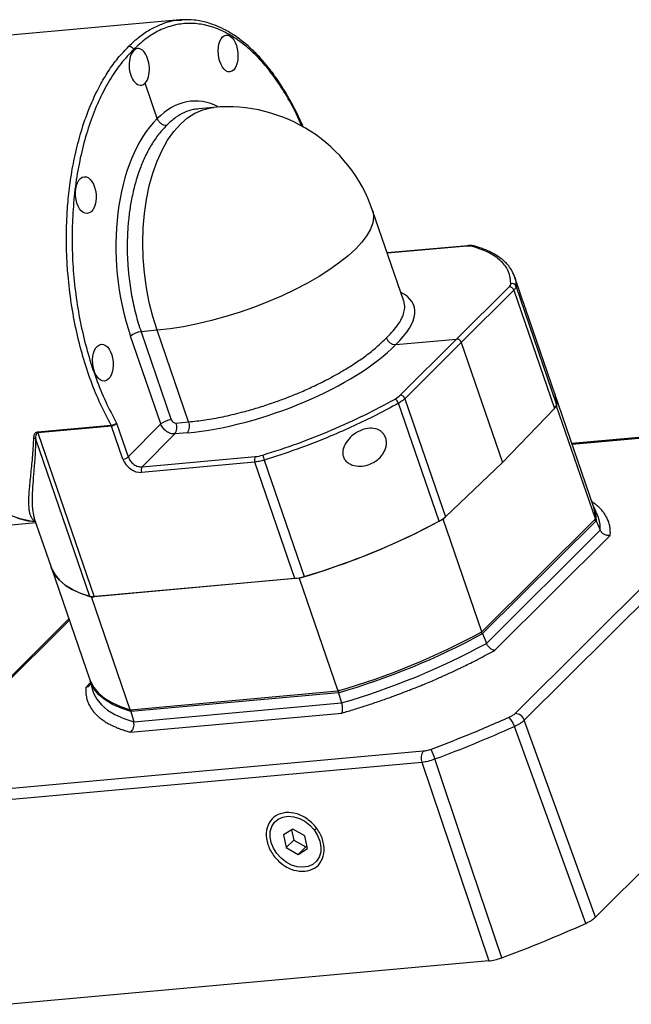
# Model space of a CAD drawing. Header units: millimetres. Extents: x 0 to 1135, y 0 to 802.
# Tile 14 of 17: x 958 to 1032, y 154 to 274. Entities that reach past the tile are written whole.
import ezdxf

# ---------------------------------------------------------------- set-up
doc = ezdxf.new("R2010")
doc.units = ezdxf.units.MM

msp = doc.modelspace()

# ---------------------------------------------------------------- linework, layer by layer
at = {"color": 0, "linetype": 'Continuous', "lineweight": 25}
for p, q in [((977.3098, 273.9315), (955.7584, 271.9779)), ((977.5, 273.9294), (977.3098, 273.9314)), ((971.6952, 270.2047), (971.657, 270.3156)), ((974.5571, 261.8845), (973.0689, 266.211)), ((981.4002, 263.2572), (979.612, 263.0951)), ((1004.6236, 239.6343), (1000.8233, 250.6826)), ((1012.4356, 246.3825), (1002.6089, 245.4917)), ((1012.3321, 246.3322), (1002.6225, 245.452)), ((1013.3295, 246.3233), (1013.3121, 246.3287)), ((1018.6693, 241.0737), (1018.0979, 242.7347)), ((1011.0738, 234.9943), (1017.4815, 241.3561)), ((1018.0538, 240.9523), (1011.6441, 234.5886)), ((1018.0538, 240.9523), (1023.0132, 226.5341)), ((1023.2758, 227.0299), (1018.3212, 241.4339)), ((1023.0601, 228.3085), (1019.5207, 238.5984)), ((974.5281, 236.0607), (972.569, 235.8832)), ((972.569, 235.8832), (976.2612, 225.1493)), ((978.3729, 224.8832), (974.5281, 236.0607)), ((974.977, 224.6269), (971.2848, 235.3608)), ((1003.64, 234.3204), (1011.0738, 234.9943)), ((1004.1843, 228.1238), (1011.0738, 234.9943)), ((1011.6441, 234.5886), (1004.7526, 227.716)), ((1011.6441, 234.5886), (1016.6812, 219.9449)), ((1027.7919, 214.5524), (1023.0601, 228.3085)), ((1008.9309, 212.7551), (1003.9763, 227.1591)), ((1004.7526, 227.716), (1009.712, 213.2979)), ((1016.6812, 219.9449), (1023.0132, 226.5341)), ((1023.2725, 226.8039), (1023.1011, 226.6334)), ((1028.0042, 213.0478), (1023.2725, 226.8039)), ((969.5806, 224.7441), (971.0033, 220.6079)), ((976.8315, 224.7435), (978.3729, 224.8832)), ((959.9405, 223.6575), (968.9315, 224.4725)), ((968.9779, 224.3669), (959.987, 223.5519)), ((959.987, 223.5519), (966.8667, 203.5511)), ((970.3612, 220.3467), (968.9784, 224.3669)), ((971.0033, 220.6079), (974.977, 224.6269)), ((978.2293, 223.5492), (976.6879, 223.4095)), ((1046.8063, 224.1977), (1025.1494, 222.2346)), ((1025.1791, 222.1483), (1046.5913, 224.0893)), ((966.3171, 203.5815), (959.7147, 222.7758)), ((976.6879, 223.4095), (972.7143, 219.3905)), ((986.4435, 219.9745), (972.6425, 218.7235)), ((972.7143, 219.3905), (986.5153, 220.6415)), ((991.3299, 205.7686), (986.4435, 219.9745)), ((987.5962, 220.2121), (992.484, 206.0023)), ((1016.6812, 219.9449), (1009.712, 213.2979)), ((1049.8737, 220.8063), (1018.1964, 189.2837)), ((1019.3295, 188.4937), (1051.0068, 220.0162)), ((1028.2532, 213.519), (1027.808, 214.5045)), ((959.5096, 213.228), (961.5947, 207.166)), ((959.5234, 213.233), (959.5308, 213.1969)), ((959.6714, 212.7576), (959.5434, 212.8029)), ((1009.598, 213.1962), (1009.4267, 213.0257)), ((1014.1584, 199.2696), (1009.4267, 213.0257)), ((1014.1584, 199.2696), (1028.0042, 213.0478)), ((1028.0805, 212.8259), (1014.2347, 199.0478)), ((1028.2892, 213.4369), (1028.2532, 213.519)), ((953.6099, 212.0392), (959.7277, 212.5938)), ((1014.7275, 197.8568), (1028.5997, 211.6612)), ((1015.727, 197.0111), (1029.8222, 211.0375)), ((961.5947, 207.166), (966.3265, 193.4099)), ((991.8578, 205.8165), (966.5315, 203.5207)), ((991.3299, 205.7686), (966.8667, 203.5511)), ((991.8578, 205.8165), (996.5895, 192.0604)), ((971.2632, 189.7646), (966.5315, 203.5207)), ((963.7682, 200.8474), (945.3709, 182.5399)), ((945.771, 182.7185), (963.8244, 200.6838)), ((1059.9169, 196.1902), (1028.0228, 164.4519)), ((966.413, 193.075), (965.8225, 192.4874)), ((966.3432, 193.3622), (966.5985, 192.3114)), ((966.5985, 192.3114), (966.6285, 192.1957)), ((971.2632, 189.7646), (996.5895, 192.0604)), ((996.6659, 191.8385), (971.3395, 189.5427)), ((971.6701, 188.3007), (997.0448, 190.6008)), ((971.2898, 187.0192), (997.0723, 189.3563)), ((1028.0228, 164.4519), (1019.3295, 188.4937)), ((1006.9966, 184.688), (949.0534, 179.4356)), ((948.8946, 178.1154), (1006.8378, 183.3678)), ((1006.8378, 183.3678), (1014.9842, 159.1016)), ((991.0788, 175.1901), (989.9445, 174.4801)), ((989.9445, 174.4801), (990.2804, 172.9389)), ((990.9228, 175.0924), (991.194, 173.8481)), ((992.549, 174.3589), (991.0788, 175.1901)), ((992.885, 172.8177), (992.549, 174.3589)), ((993.7069, 175.0836), (993.9288, 175.2562)), ((990.2804, 172.9389), (991.194, 173.8481)), ((991.194, 173.8481), (992.6643, 173.0169)), ((991.7507, 172.1077), (992.6643, 173.0169)), ((992.6643, 173.0169), (992.8203, 173.1145)), ((989.1226, 172.2142), (989.0859, 172.2225)), ((990.2804, 172.9389), (991.7507, 172.1077)), ((991.7507, 172.1077), (992.885, 172.8177)), ((1014.9842, 159.1016), (956.6444, 153.8133))]:
    msp.add_line(p, q, dxfattribs=at)
at = {"color": 0, "linetype": 'Continuous', "lineweight": 25, "flags": 128}
for points in [[(974.5281, 236.0607), (974.0083, 237.7328), (973.576, 239.4709), (973.2353, 241.2582), (972.9896, 243.0775), (972.8412, 244.9114), (972.7915, 246.7421), (972.841, 248.552), (972.9893, 250.3236), (973.2348, 252.04), (973.5753, 253.6846), (974.0075, 255.2416), (974.5271, 256.6959), (975.1293, 258.0336), (975.8081, 259.2417), (976.5571, 260.3087), (977.3691, 261.2242), (978.2361, 261.9795), (979.15, 262.5672), (980.1018, 262.9818), (981.0824, 263.2191), (981.4002, 263.2572)], [(1000.8233, 250.6826), (1000.8776, 250.4997), (1000.9471, 249.854), (1000.8446, 249.1574), (1000.5712, 248.4169), (1000.1294, 247.6394), (999.5236, 246.8325), (998.7596, 246.0039), (997.8446, 245.1617), (996.7876, 244.3139), (995.5987, 243.4687), (994.2894, 242.6342), (992.8722, 241.8185), (991.3609, 241.0294), (989.7699, 240.2746), (988.1146, 239.5613), (986.411, 238.8963), (984.6754, 238.2861), (982.9246, 237.7366), (981.1754, 237.253), (979.4446, 236.84), (977.749, 236.5016), (976.1049, 236.241), (974.5281, 236.0607)], [(959.6884, 212.7081), (959.0871, 212.7715), (957.8037, 213.0404), (956.5243, 213.49), (955.2567, 214.1175), (954.0087, 214.919), (952.7881, 215.8897), (951.6024, 217.0236), (950.4588, 218.3135), (949.3645, 219.7517), (948.3261, 221.3292), (947.3501, 223.0362), (946.4426, 224.8624), (945.609, 226.7964), (944.8545, 228.8262)], [(1023.2758, 227.0299), (1023.1912, 227.8303), (1023.0601, 228.3085)], [(1023.0601, 228.3085), (1023.2206, 227.6724), (1023.2725, 226.8039)], [(1028.0042, 213.0478), (1027.9523, 213.9163), (1027.7919, 214.5524)], [(1027.8283, 214.4409), (1028.0286, 213.6944), (1028.0805, 212.8259)], [(957.4955, 213.132), (958.7494, 212.8246), (959.6884, 212.7081)], [(959.5434, 212.8029), (959.6248, 212.7993), (959.659, 212.7936)], [(1028.0805, 212.8259), (1028.3713, 212.1737), (1028.5997, 211.6612)], [(961.5947, 207.166), (961.6849, 206.9293), (962.0766, 206.2115), (962.625, 205.5535), (963.3273, 204.9585), (964.1798, 204.4298), (965.1781, 203.97), (966.3171, 203.5815)], [(966.5315, 203.5207), (965.3217, 203.9141), (964.2641, 204.3853), (963.3645, 204.9318), (962.6281, 205.5504), (962.0589, 206.2376), (961.6603, 206.9896), (961.5947, 207.166)], [(1014.2347, 199.0478), (1014.5107, 198.3808), (1014.7275, 197.8568)], [(966.3265, 193.4099), (966.392, 193.2335), (966.7906, 192.4815), (967.3598, 191.7943), (968.0962, 191.1757), (968.9958, 190.6293), (970.0534, 190.158), (971.2632, 189.7646)], [(971.3395, 189.5427), (970.1298, 189.9361), (969.0721, 190.4074), (968.1726, 190.9538), (967.4361, 191.5724), (966.867, 192.2596), (966.4683, 193.0116), (966.3663, 193.2996)], [(966.6285, 192.1957), (966.7643, 191.7909), (967.1648, 191.0337), (967.7374, 190.3418), (968.4789, 189.7193), (969.3851, 189.1696), (970.4509, 188.6958), (971.6701, 188.3007)], [(996.6659, 191.8385), (996.8781, 191.1454), (997.0448, 190.6008)], [(971.3395, 189.5427), (971.5246, 188.8472), (971.6701, 188.3007)], [(1026.8236, 163.6878), (1021.9386, 177.1798), (1018.1207, 187.7252)], [(1016.5691, 159.48), (1012.013, 173.0711), (1008.4329, 183.7499)], [(989.1226, 172.2142), (988.7112, 172.8661), (988.4354, 173.5572), (988.3089, 174.2529), (988.3382, 174.9183), (988.5217, 175.5201), (988.8504, 176.028), (989.3076, 176.4167), (989.8705, 176.6665), (990.5108, 176.7651), (991.1964, 176.7074), (991.893, 176.4963), (992.5656, 176.1424), (993.1805, 175.6635), (993.7069, 175.0836)], [(993.7069, 175.0836), (994.1183, 174.4318), (994.3941, 173.7407), (994.5206, 173.045), (994.4913, 172.3795), (994.3077, 171.7778), (993.9791, 171.2698), (993.5219, 170.8812), (992.959, 170.6313), (992.3187, 170.5328), (991.6331, 170.5905), (990.9365, 170.8016), (990.2639, 171.1554), (989.649, 171.6343), (989.1226, 172.2142)]]:
    msp.add_lwpolyline(points, dxfattribs=at)
at = {"color": 0, "linetype": 'Continuous', "lineweight": 25}
for centre, radius, start, end in [((983.0929, 244.5838), 18.75, 18.98187, 95.17957), ((1012.4532, 246.2147), 0.1688, 96.903954, 135.877757), ((1013.2097, 245.9569), 0.3857, 74.600892, 118.519525), ((1017.8472, 241.2548), 0.5067, 20.695539, 107.309491), ((1017.4996, 240.7744), 0.582, 17.797668, 91.780111), ((972.7871, 233.5071), 2.386, 95.243948, 129.023428), ((1003.1336, 226.9091), 0.8791, 16.518707, 60.658767), ((1004.1811, 227.5195), 0.6043, 18.9757, 89.694741), ((1022.5067, 227.1198), 0.7744, 310.85452, 353.330992), ((976.4793, 222.7733), 2.386, 95.243948, 129.023428), ((975.506, 224.2114), 1.4283, 325.842601, 21.869683), ((977.0473, 224.3512), 1.4283, 325.842601, 21.869683), ((959.3595, 223.3389), 0.6626, 18.748766, 28.741632), ((968.3505, 224.1539), 0.6626, 18.748767, 28.741605), ((968.351, 224.1526), 0.6629, 18.862147, 28.855924), ((959.3549, 222.3997), 0.5205, 46.271445, 74.960513), ((970.2522, 221.5347), 1.193, 275.243947, 309.023428), ((987.1063, 220.2405), 0.7142, 145.8426, 201.869683), ((990.2407, 221.2205), 2.8302, 187.883682, 200.873858), ((973.3053, 218.9895), 0.7142, 145.8426, 201.869683), ((967.192, 290.9391), 88.6243, 286.159878, 298.460864), ((967.1242, 291.1742), 88.8671, 286.580811, 298.06294), ((1007.2319, 216.0335), 3.6925, 297.396063, 312.195917), ((1024.5783, 211.8729), 4.027, 356.986566, 22.85273), ((990.7319, 211.6874), 5.9489, 275.769522, 287.128591), ((966.676, 205.0879), 1.5486, 256.596091, 277.072357), ((971.9237, 277.1831), 88.6243, 286.159878, 298.460864), ((972.0001, 276.9612), 88.6243, 286.159878, 298.460864), ((972.3214, 276.026), 88.9309, 286.141302, 298.47944), ((1015.6227, 186.9876), 2.6047, 16.450624, 44.791678), ((1018.213, 188.0999), 1.184, 19.426683, 90.799619), ((953.2061, 332.1295), 158.3241, 290.41522, 294.205522), ((1008.1492, 183.8797), 1.4078, 144.95691, 201.322086), ((1000.2169, 181.0594), 8.6453, 18.132183, 26.502797), ((960.9439, 309.6373), 160.1292, 290.326956, 294.293786)]:
    msp.add_arc(centre, radius, start, end, dxfattribs=at)
for centre, major_axis, ratio in [((983.1885, 269.8351), (-0.2219, 2.2391), 0.53079005), ((965.8272, 252.5586), (-0.1835, 2.2426), 0.5574821), ((967.918, 232.1047), (-0.1835, 2.2426), 0.5574821)]:
    msp.add_ellipse(centre, major_axis=major_axis, ratio=ratio, dxfattribs=at)
for centre, major_axis, ratio, start_param, end_param in [((972.3821, 268.2078), (-0.2219, 2.2391), 0.53079005, 3.56120359, 6.70279625), ((972.3821, 268.2078), (-0.1835, 2.2426), 0.5574821, 0.42893803, 3.57053069), ((980.5786, 244.3486), (-1.948, 19.6542), 0.53079005, 5.95842183, 6.70191258), ((980.5945, 244.3645), (-1.611, 19.6847), 0.5574821, 0.4298217, 1.99973436), ((1011.4078, 245.454), (1.8982, 0.6303), 0.33183184, 0.45048445, 0.95584498), ((1015.7868, 241.1817), (1.8982, 0.6303), 0.33183184, 5.69441388, 6.17245955), ((987.1297, 232.8169), (18.7445, 6.2247), 0.33183184, 5.66911761, 6.60467351), ((987.1457, 232.8328), (18.6059, 6.6276), 0.35852294, 4.08998797, 5.65990063), ((1011.2263, 234.5505), (-0.3527, 0.3544), 0.76504378, 4.14733638, 5.71767586), ((1002.5374, 227.997), (1.8841, 0.6711), 0.35852294, 5.15655869, 5.63460436), ((976.679, 225.1873), (-0.3526, 0.3545), 0.76487632, 1.0058727, 2.57636444), ((972.0324, 220.4988), (-1.4104, 1.418), 0.76487631, 1.00587271, 2.57636445), ((987.4182, 221.5816), (1.8841, 0.6711), 0.35852294, 4.08998795, 4.59534848)]:
    msp.add_ellipse(centre, major_axis=major_axis, ratio=ratio, start_param=start_param, end_param=end_param, dxfattribs=at)
for points, knots in [([(992.3512, 260.886), (992.2317, 261.1603), (991.7911, 262.1725), (990.9486, 263.8411), (989.8013, 265.7994), (988.6181, 267.5079), (987.4464, 268.9536), (986.2434, 270.2228), (985.1516, 271.1821), (984.1209, 271.9436), (983.1473, 272.5595), (981.9717, 273.1566), (980.5896, 273.6533), (979.0684, 273.9768), (978.0226, 273.9452), (977.5, 273.9294)], [0, 0, 0, 0, 0.03329062, 0.12283511, 0.21494333, 0.30526404, 0.38458266, 0.46128168, 0.54814901, 0.59751378, 0.65770447, 0.72917125, 0.81194023, 0.90601476, 1, 1, 1, 1]), ([(971.0866, 270.7215), (971.5256, 271.1378), (972.386, 271.9536), (973.7424, 272.8426), (975.2977, 273.5439), (976.5504, 273.9223), (977.3607, 273.9125), (977.4955, 273.9109)], [0, 0, 0, 0, 0.22526332, 0.44137451, 0.64833272, 0.94149575, 1, 1, 1, 1]), ([(992.186, 260.9645), (991.9736, 261.4563), (991.3627, 262.8711), (990.1921, 264.9572), (988.7078, 267.1983), (987.1095, 269.1291), (985.4278, 270.738), (983.682, 272.0001), (981.8959, 272.9), (980.0925, 273.4256), (978.2959, 273.5695), (976.5287, 273.3322), (974.8171, 272.7083), (973.1727, 271.7371), (972.1623, 270.7894), (971.657, 270.3156)], [0, 0, 0, 0, 0.04251744, 0.1223015, 0.20208636, 0.28187226, 0.36165939, 0.44144787, 0.52123773, 0.60102895, 0.68082144, 0.76061504, 0.84040951, 0.9202046, 1, 1, 1, 1]), ([(968.9314, 224.4725), (968.487, 225.314), (967.5946, 227.0038), (966.4454, 229.8313), (965.4509, 232.8473), (964.641, 236.0401), (964.0272, 239.3649), (963.7138, 242.0168), (963.571, 243.927), (963.5098, 245.0801), (963.4738, 246.2349), (963.463, 247.3898), (963.4778, 248.5429), (963.5333, 250.1173), (963.68, 252.1836), (964.0016, 254.782), (964.5115, 257.5336), (965.2473, 260.3786), (966.2454, 263.2388), (967.3805, 265.6833), (968.5768, 267.6979), (969.7547, 269.3363), (970.6365, 270.2534), (971.0866, 270.7215)], [0, 0, 0, 0, 0.06078387, 0.1220548, 0.18381302, 0.24605872, 0.30879212, 0.37201342, 0.39320624, 0.41445339, 0.43575486, 0.45711067, 0.47852082, 0.49998532, 0.54530939, 0.595541, 0.65067922, 0.71072298, 0.77567112, 0.84552236, 0.89483397, 0.94632658, 1, 1, 1, 1]), ([(971.0866, 270.7215), (971.1411, 270.7203), (971.2251, 270.7186), (971.3413, 270.6722), (971.4515, 270.607), (971.548, 270.5141), (971.6206, 270.4062), (971.6448, 270.3459), (971.657, 270.3156)], [0, 0, 0, 0, 0.2392354, 0.36801385, 0.49952987, 0.73884875, 0.86856918, 1, 1, 1, 1]), ([(971.657, 270.3156), (971.1416, 269.7738), (970.1108, 268.6901), (968.7332, 266.6541), (967.5026, 264.3501), (966.4458, 261.7773), (965.5737, 258.9777), (964.8987, 255.9858), (964.4294, 252.8415), (964.1718, 249.5858), (964.1295, 246.2615), (964.303, 242.9122), (964.69, 239.5817), (965.2855, 236.3141), (966.081, 233.1505), (967.0694, 230.1389), (968.2246, 227.2952), (969.1286, 225.5945), (969.5806, 224.7441)], [0, 0, 0, 0, 0.06250538, 0.12501051, 0.18751516, 0.25001913, 0.31252223, 0.37502433, 0.43752537, 0.50002532, 0.56252423, 0.62502217, 0.68751929, 0.75001578, 0.81251185, 0.87500775, 0.93750371, 1, 1, 1, 1]), ([(979.6141, 263.0744), (979.3806, 263.0525), (978.7843, 262.9963), (977.8313, 262.6502), (976.7416, 262.0454), (976.0533, 261.4038), (975.6981, 261.0727)], [0, 0, 0, 0, 0.16688862, 0.42612954, 0.70383474, 1, 1, 1, 1]), ([(975.6981, 261.0727), (975.3362, 260.6896), (974.6348, 259.9473), (973.7373, 258.5822), (972.9901, 257.1474), (972.4486, 255.8206), (972.0609, 254.6642), (971.7858, 253.7014), (971.5584, 252.7636), (971.3739, 251.8591), (971.2273, 250.9947), (971.0647, 249.8226), (970.9242, 248.3091), (970.8624, 246.4306), (970.9081, 244.5569), (971.0721, 242.5063), (971.3925, 240.3115), (971.8898, 238.0141), (972.344, 236.589), (972.569, 235.8832)], [0, 0, 0, 0, 0.07995256, 0.15492204, 0.22490729, 0.28990726, 0.33047904, 0.36883311, 0.40496936, 0.43888768, 0.47058799, 0.5000702, 0.56556644, 0.63020641, 0.69399024, 0.75691806, 0.83946513, 0.92049234, 1, 1, 1, 1]), ([(974.5571, 261.8844), (974.6075, 261.7724), (974.6843, 261.6013), (974.8603, 261.4045), (975.0621, 261.2352), (975.356, 261.0829), (975.5839, 261.0761), (975.6981, 261.0727)], [0, 0, 0, 0, 0.24282611, 0.37103838, 0.50018691, 0.74974955, 1, 1, 1, 1]), ([(1013.312, 246.3287), (1013.197, 246.3541), (1012.9393, 246.4111), (1012.6135, 246.3925), (1012.4331, 246.3822)], [0, 0, 0, 0, 0.44595903, 1, 1, 1, 1]), ([(1018.1227, 242.6554), (1018.0101, 242.9255), (1017.8037, 243.4209), (1017.3532, 244.0203), (1016.9215, 244.4639), (1016.448, 244.8676), (1015.7872, 245.3198), (1014.7698, 245.8529), (1013.8398, 246.1566), (1013.3293, 246.3233)], [0, 0, 0, 0, 0.1560454, 0.28614198, 0.39034241, 0.474479, 0.6117345, 0.78687015, 1, 1, 1, 1]), ([(1017.6965, 241.7386), (1017.6404, 242.2425), (1017.5282, 243.2503), (1016.5929, 244.5056), (1015.158, 245.5628), (1013.7364, 246.0514), (1013.0256, 246.2957)], [0, 0, 0, 0, 0.25000778, 0.50001044, 0.75000778, 1, 1, 1, 1]), ([(1018.1033, 242.6614), (1018.1251, 242.6169), (1018.3079, 242.2438), (1018.315, 241.8132), (1018.3212, 241.4339)], [0, 0, 0, 0, 0.11936253, 1, 1, 1, 1]), ([(1018.9575, 240.2235), (1018.9043, 240.3815), (1018.8047, 240.6772), (1018.7121, 240.9477), (1018.669, 241.0736)], [0, 0, 0, 0, 0.53466766, 1, 1, 1, 1]), ([(1002.4991, 235.1323), (1002.8384, 235.4743), (1003.4958, 236.1369), (1004.1493, 237.0585), (1004.5573, 237.8778), (1004.7238, 238.522), (1004.7463, 239.0183), (1004.7099, 239.361), (1004.6436, 239.5556), (1004.6175, 239.6323)], [0, 0, 0, 0, 0.20304039, 0.39342619, 0.57115449, 0.73622261, 0.83925509, 0.93665566, 1, 1, 1, 1]), ([(1019.5194, 238.598), (1019.5147, 238.6128), (1019.4964, 238.6715), (1019.4035, 238.9295), (1019.2738, 239.3), (1019.1199, 239.7443), (1019.0112, 240.0651), (1018.9575, 240.2235)], [0, 0, 0, 0, 0.0779067, 0.30862109, 0.53997668, 0.77278635, 1, 1, 1, 1]), ([(978.3729, 224.8832), (979.0379, 224.9556), (980.3809, 225.1019), (982.5539, 225.4993), (984.6354, 225.985), (986.5848, 226.5318), (988.0074, 226.987), (989.0774, 227.3595), (989.7939, 227.6207), (990.5092, 227.8934), (991.2221, 228.1774), (992.2431, 228.602), (993.6297, 229.2208), (995.4029, 230.0976), (997.0977, 231.038), (998.6614, 232.0106), (1000.0558, 232.985), (1001.3889, 234.0403), (1002.1212, 234.7606), (1002.4991, 235.1323)], [0, 0, 0, 0, 0.079509, 0.16053817, 0.2430878, 0.30601793, 0.36980441, 0.39556804, 0.42146886, 0.44750688, 0.47368211, 0.49999456, 0.56115941, 0.63118863, 0.71007891, 0.77508136, 0.84506974, 0.920043, 1, 1, 1, 1]), ([(1002.4991, 235.1323), (1002.5048, 235.1165), (1002.5478, 234.9972), (1002.6785, 234.7718), (1002.9076, 234.5515), (1003.1272, 234.421), (1003.3599, 234.3268), (1003.5292, 234.3229), (1003.64, 234.3204)], [0, 0, 0, 0, 0.03432725, 0.25834514, 0.49919635, 0.62866296, 0.7570862, 1, 1, 1, 1]), ([(987.4372, 220.8323), (988.8582, 221.2947), (991.7002, 222.2195), (995.866, 223.8799), (999.8838, 225.692), (1002.3375, 227.0143), (1003.5643, 227.6754)], [0, 0, 0, 0, 0.24999222, 0.49998956, 0.74999222, 1, 1, 1, 1]), ([(1003.9763, 227.1591), (1003.0869, 226.6747), (1001.3338, 225.7202), (998.5624, 224.3876), (995.345, 222.9751), (991.6869, 221.5389), (988.9371, 220.647), (987.5962, 220.2121)], [0, 0, 0, 0, 0.1797724, 0.3543159, 0.52363032, 0.76769098, 1, 1, 1, 1]), ([(968.9317, 224.4725), (968.9604, 224.476), (969.0171, 224.4829), (969.1399, 224.5115), (969.2953, 224.5652), (969.4678, 224.6506), (969.5426, 224.7126), (969.5806, 224.7441)], [0, 0, 0, 0, 0.12680617, 0.25088601, 0.49614787, 0.74409634, 1, 1, 1, 1]), ([(969.5806, 224.7441), (969.5627, 224.7167), (969.528, 224.6634), (969.452, 224.5885), (969.3685, 224.5235), (969.2572, 224.4546), (969.121, 224.3919), (969.0234, 224.3748), (968.9784, 224.3669)], [0, 0, 0, 0, 0.15632824, 0.30359775, 0.44186904, 0.57121668, 0.80256529, 1, 1, 1, 1]), ([(959.49, 222.9024), (959.5026, 223.0614), (959.5217, 223.3029), (959.6658, 223.536), (959.8022, 223.6318), (959.8936, 223.6488), (959.9405, 223.6575)], [0, 0, 0, 0, 0.49943878, 0.75882441, 0.87626867, 1, 1, 1, 1]), ([(959.987, 223.5519), (959.962, 223.5471), (959.9095, 223.537), (959.8208, 223.472), (959.6952, 223.2349), (959.7063, 222.9733), (959.7147, 222.7758)], [0, 0, 0, 0, 0.07456062, 0.15721179, 0.36379878, 1, 1, 1, 1]), ([(976.6879, 223.4095), (976.5178, 223.4156), (976.1775, 223.4278), (975.6583, 223.6989), (975.2163, 224.1117), (975.0568, 224.4552), (974.977, 224.6269)], [0, 0, 0, 0, 0.25000107, 0.5, 0.74999893, 1, 1, 1, 1]), ([(997.1825, 220.9605), (997.1802, 221.1185), (997.1756, 221.4442), (997.3879, 222.0868), (997.8682, 222.8068), (998.6414, 223.4769), (999.5282, 223.9403), (1000.4701, 224.1532), (1001.2463, 224.0684), (1001.7846, 223.796), (1002.1216, 223.4832), (1002.3756, 223.0914), (1002.5093, 222.6299), (1002.5186, 222.134), (1002.4081, 221.6378), (1002.2029, 221.1623), (1001.8189, 220.5978), (1001.1784, 220.0317), (1000.2676, 219.606), (999.3001, 219.4279), (998.4934, 219.5429), (997.9212, 219.7944), (997.551, 220.0927), (997.273, 220.4824), (997.2125, 220.8019), (997.1825, 220.9605)], [0, 0, 0, 0, 0.03018586, 0.06224172, 0.1248661, 0.18726358, 0.24960196, 0.31202057, 0.37411919, 0.40538994, 0.43670501, 0.46842347, 0.49894608, 0.52937648, 0.56130792, 0.59254302, 0.62437881, 0.68687668, 0.7494778, 0.81389639, 0.87446706, 0.90691508, 0.93719536, 0.96882799, 1, 1, 1, 1]), ([(959.5434, 212.8029), (959.4687, 212.8666), (959.316, 212.9966), (959.1445, 213.3001), (959.015, 213.6819), (958.9459, 214.0635), (958.9114, 214.3977), (958.894, 214.6711), (958.885, 214.9761), (958.885, 215.3148), (958.8948, 215.6895), (958.9178, 216.1596), (958.9679, 216.8307), (959.0488, 217.6907), (959.1524, 218.6742), (959.2605, 219.6913), (959.3594, 220.7615), (959.4453, 221.8429), (959.4758, 222.5671), (959.49, 222.9024)], [0, 0, 0, 0, 0.06637222, 0.13554882, 0.20757758, 0.27600656, 0.30923415, 0.34409392, 0.38058792, 0.41871794, 0.45848554, 0.49989211, 0.5601166, 0.64759502, 0.72185906, 0.79276102, 0.87139981, 0.94046401, 1, 1, 1, 1]), ([(959.7147, 222.7758), (959.6926, 222.1054), (959.6463, 220.6994), (959.4888, 218.8902), (959.3521, 217.2358), (959.2586, 215.6644), (959.2615, 214.234), (959.4393, 213.5547), (959.5234, 213.233)], [0, 0, 0, 0, 0.1455038, 0.30517852, 0.45543287, 0.61011005, 0.8153586, 1, 1, 1, 1]), ([(971.0033, 220.6079), (971.0818, 220.4348), (971.2386, 220.0885), (971.6796, 219.6746), (972.1998, 219.4046), (972.5428, 219.3952), (972.7143, 219.3905)], [0, 0, 0, 0, 0.25001716, 0.50000003, 0.74998289, 1, 1, 1, 1]), ([(987.5962, 220.2121), (987.3928, 220.1547), (986.9903, 220.0413), (986.6244, 219.9966), (986.4435, 219.9745)], [0, 0, 0, 0, 0.50543393, 1, 1, 1, 1]), ([(1029.8222, 211.0375), (1029.8271, 211.2343), (1029.8369, 211.6279), (1029.758, 212.1898), (1029.6095, 212.7312), (1029.4283, 213.1484), (1029.2628, 213.4458), (1029.1422, 213.6377), (1029.0137, 213.821), (1028.8704, 214.0047), (1028.7158, 214.1839), (1028.5727, 214.3344), (1028.4015, 214.5019), (1028.2025, 214.6808), (1027.9548, 214.8782), (1027.7526, 215.0271), (1027.6322, 215.1058), (1027.5926, 215.1318)], [0, 0, 0, 0, 0.12036234, 0.24073137, 0.36110195, 0.48296227, 0.5341832, 0.57835628, 0.62621953, 0.67408265, 0.72194565, 0.76980847, 0.79785337, 0.86253047, 0.92389709, 0.97491419, 1, 1, 1, 1]), ([(1027.8887, 212.9329), (1027.9067, 212.9229), (1027.9706, 212.8872), (1028.0346, 212.8516), (1028.0805, 212.8259)], [0, 0, 0, 0, 0.28085577, 1, 1, 1, 1]), ([(1029.8222, 211.0375), (1029.7026, 211.0262), (1029.4634, 211.0038), (1029.1004, 211.1249), (1028.7835, 211.3453), (1028.661, 211.5559), (1028.5997, 211.6612)], [0, 0, 0, 0, 0.25013466, 0.50019244, 0.75012712, 1, 1, 1, 1]), ([(1014.0525, 199.2117), (1014.0756, 199.1909), (1014.1363, 199.1363), (1014.197, 199.0816), (1014.2347, 199.0478)], [0, 0, 0, 0, 0.37959888, 1, 1, 1, 1]), ([(1015.727, 197.0111), (1015.6346, 197.0269), (1015.4497, 197.0585), (1015.1578, 197.2504), (1014.8945, 197.5242), (1014.7832, 197.7459), (1014.7275, 197.8568)], [0, 0, 0, 0, 0.25013466, 0.50019244, 0.75012712, 1, 1, 1, 1]), ([(997.0723, 189.3563), (997.5854, 189.5078), (998.6116, 189.8106), (1000.1496, 190.3002), (1001.6883, 190.8164), (1002.9265, 191.2553), (1003.8376, 191.5905), (1004.4362, 191.8153), (1005.0185, 192.0382), (1005.6135, 192.2705), (1006.2057, 192.5063), (1006.7135, 192.7125), (1007.2877, 192.9492), (1007.9136, 193.2121), (1008.6268, 193.5192), (1009.2944, 193.8131), (1009.9302, 194.0988), (1010.5748, 194.3948), (1011.1433, 194.6616), (1011.746, 194.9493), (1012.4015, 195.2686), (1013.1196, 195.6275), (1013.8081, 195.9802), (1014.4485, 196.3159), (1015.094, 196.6617), (1015.516, 196.8947), (1015.727, 197.0111)], [0, 0, 0, 0, 0.07792341, 0.15585116, 0.23377991, 0.31267326, 0.34583602, 0.37443186, 0.40541886, 0.43640578, 0.46739261, 0.49837934, 0.51653529, 0.55840812, 0.5981402, 0.6311662, 0.66657972, 0.70199314, 0.73740644, 0.76118768, 0.80311765, 0.84846894, 0.88452979, 0.92302, 0.96151008, 1, 1, 1, 1]), ([(965.8225, 192.4874), (965.8176, 192.2906), (965.8078, 191.897), (965.8867, 191.3351), (966.0352, 190.7937), (966.2164, 190.3765), (966.3819, 190.0791), (966.5025, 189.8872), (966.631, 189.7039), (966.7743, 189.5202), (966.9289, 189.341), (967.0721, 189.1904), (967.2432, 189.0229), (967.4424, 188.8442), (967.6893, 188.6465), (967.9374, 188.4665), (968.1892, 188.2996), (968.4608, 188.1354), (968.7153, 187.995), (968.9982, 187.8501), (969.3223, 187.6974), (969.7016, 187.5374), (970.0878, 187.3906), (970.4671, 187.2601), (970.8688, 187.1344), (971.1495, 187.0576), (971.2898, 187.0192)], [0, 0, 0, 0, 0.07792341, 0.15585116, 0.2337799, 0.31267315, 0.34583434, 0.37443187, 0.40541886, 0.43640578, 0.46739261, 0.49837934, 0.51654392, 0.55840945, 0.59812998, 0.6311662, 0.66657972, 0.70199314, 0.73740644, 0.76119234, 0.80311949, 0.84845828, 0.88452979, 0.92302, 0.96151008, 1, 1, 1, 1]), ([(965.8225, 192.4874), (965.9327, 192.5223), (966.153, 192.592), (966.3676, 192.782), (966.4192, 192.9343), (966.4355, 192.9825)], [0, 0, 0, 0, 0.40624349, 0.81236211, 1, 1, 1, 1]), ([(996.652, 192.1693), (996.6546, 192.1076), (996.6592, 191.9973), (996.6638, 191.887), (996.6659, 191.8385)], [0, 0, 0, 0, 0.56, 1, 1, 1, 1]), ([(997.0723, 189.3563), (997.0993, 189.4213), (997.1533, 189.5509), (997.1711, 189.87), (997.1396, 190.2387), (997.0764, 190.4801), (997.0448, 190.6008)], [0, 0, 0, 0, 0.25051496, 0.50032287, 0.75014265, 1, 1, 1, 1]), ([(971.4013, 189.7771), (971.3938, 189.7489), (971.3732, 189.6708), (971.3526, 189.5926), (971.3395, 189.5427)], [0, 0, 0, 0, 0.36135167, 1, 1, 1, 1]), ([(1017.4711, 188.8227), (1015.7289, 188.0583), (1012.6178, 186.6935), (1009.3788, 185.46), (1007.9537, 184.9173)], [0, 0, 0, 0, 0.56, 1, 1, 1, 1]), ([(1018.1964, 189.2837), (1018.0907, 189.1943), (1017.947, 189.0727), (1017.6757, 188.9195), (1017.5435, 188.8569), (1017.4711, 188.8227)], [0, 0, 0, 0, 0.55707675, 0.75776636, 1, 1, 1, 1]), ([(971.2898, 187.0192), (971.3665, 187.0885), (971.5198, 187.2271), (971.6679, 187.5579), (971.7344, 187.9357), (971.6915, 188.179), (971.6701, 188.3007)], [0, 0, 0, 0, 0.25013466, 0.50019244, 0.75012712, 1, 1, 1, 1]), ([(1018.1207, 187.7252), (1018.3684, 187.8479), (1018.8638, 188.0932), (1019.1743, 188.3602), (1019.3295, 188.4937)], [0, 0, 0, 0, 0.49999999, 1, 1, 1, 1]), ([(1007.9537, 184.9173), (1007.7693, 184.8562), (1007.5184, 184.7732), (1007.1993, 184.7114), (1007.0683, 184.6963), (1006.9966, 184.688)], [0, 0, 0, 0, 0.5571008, 0.7577638, 1, 1, 1, 1]), ([(1006.8378, 183.3678), (1007.0926, 183.4025), (1007.6023, 183.4721), (1008.156, 183.6573), (1008.4329, 183.7499)], [0, 0, 0, 0, 0.49999999, 1, 1, 1, 1]), ([(990.2061, 177.2111), (989.7876, 177.1177), (988.9505, 176.9309), (988.1126, 176.0015), (987.7591, 174.7497), (987.96, 173.3174), (988.6813, 171.9322), (989.8102, 170.8148), (991.1907, 170.0865), (992.0983, 170.0578), (992.5521, 170.0435)], [0, 0, 0, 0, 0.12498276, 0.24997562, 0.37498276, 0.5, 0.62501724, 0.75002438, 0.87501724, 1, 1, 1, 1]), ([(992.5521, 170.0435), (992.9706, 170.1369), (993.8077, 170.3237), (994.6456, 171.2531), (994.9991, 172.5049), (994.7982, 173.9372), (994.0769, 175.3224), (992.948, 176.4399), (991.5675, 177.1681), (990.6599, 177.1968), (990.2061, 177.2111)], [0, 0, 0, 0, 0.12498276, 0.24997562, 0.37498276, 0.5, 0.62501724, 0.75002438, 0.87501724, 1, 1, 1, 1]), ([(1026.8236, 163.6878), (1027.0698, 163.8092), (1027.5621, 164.0519), (1027.8693, 164.3186), (1028.0228, 164.4519)], [0, 0, 0, 0, 0.50005773, 1, 1, 1, 1]), ([(1014.9842, 159.1016), (1015.2375, 159.1353), (1015.7441, 159.2025), (1016.2942, 159.3875), (1016.5691, 159.48)], [0, 0, 0, 0, 0.50005773, 1, 1, 1, 1])]:
    msp.add_open_spline(points, degree=3, knots=knots, dxfattribs=at)
for points in [[(1018.3212, 241.4339), (1018.3095, 241.3604), (1018.2862, 241.2136), (1018.1312, 241.0394), (1018.0538, 240.9523)], [(1004.7526, 227.716), (1004.6476, 227.6216), (1004.4377, 227.4326), (1004.1301, 227.2503), (1003.9763, 227.1591)]]:
    msp.add_open_spline(points, degree=3, dxfattribs=at)

doc.saveas('drawing.dxf')
